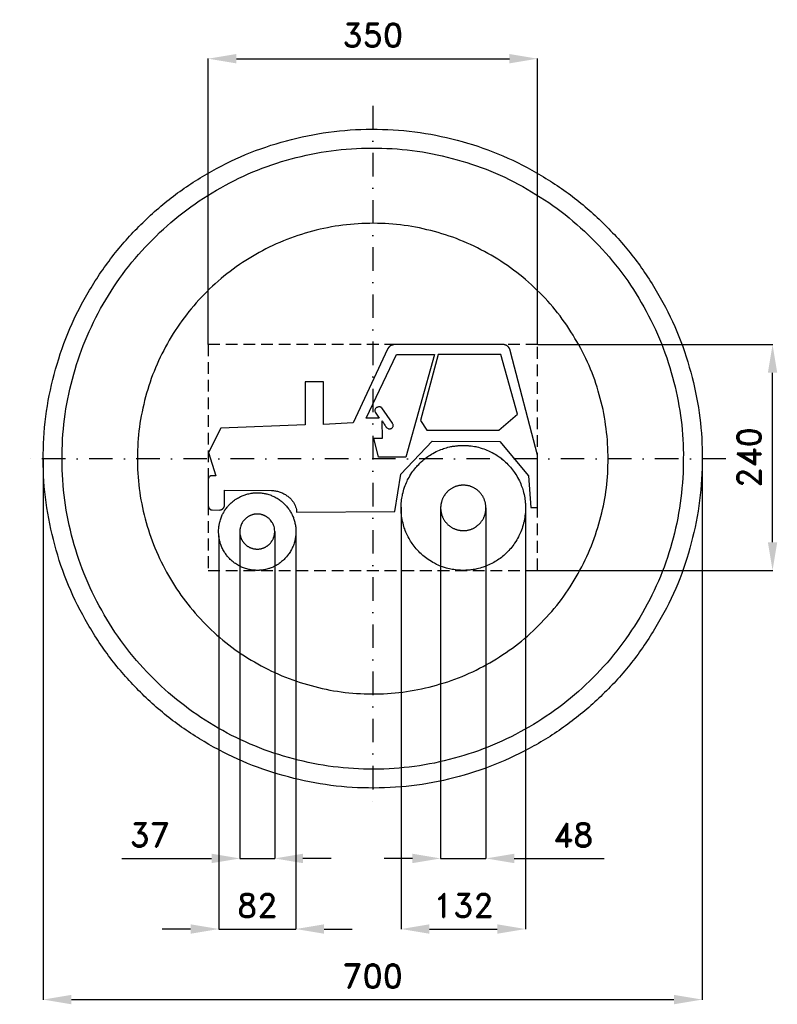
# Model space of a CAD drawing. Header units: millimetres. Extents: x -375 to 430, y -580 to 467.
import ezdxf

# ---------------------------------------------------------------- set-up
doc = ezdxf.new("R2010")
doc.units = ezdxf.units.MM
doc.header["$LTSCALE"] = 5
doc.linetypes.add('ČERCHOVANÁX2', pattern=[2, 1, -0.5, 0, -0.5])
doc.linetypes.add('ČÁRKOVANÁX2', pattern=[1.5, 1, -0.5])
doc.layers.add('Kóty', color=2, linetype='Continuous')
doc.layers.add('Značka', color=7, linetype='Continuous')
doc.styles.get("Standard").update_dxf_attribs({"font": 'romand.shx', "height": 25})
doc.dimstyles.get("Standard").update_dxf_attribs({"dimtxt": 25, "dimasz": 30, "dimexe": 0.18, "dimexo": 0.0625, "dimgap": 12.5, "dimtad": 1, "dimdec": 0, "dimzin": 0, "dimdsep": 46, "dimtxsty": 'Standard', "dimcen": 0.09, "dimadec": 0, "dimazin": 0, "dimtfac": 1, "dimtdec": 0, "dimtofl": 0, "dimtmove": 0, "dimatfit": 3, "dimfxl": 1, "dimtolj": 1, "dimtzin": 0, "dimarcsym": 0})

# ---------------------------------------------------------------- blocks, each defined once
blk = doc.blocks.new('*D2')
at = {"layer": 'Defpoints', "color": 0, "transparency": 16777216}
for p in [(175.2, 425.1), (-174.8, 121.3), (175.2, 121.3)]:
    blk.add_point(p, dxfattribs=at)
at = {"layer": 'Kóty', "color": 0, "lineweight": -2, "transparency": 16777216}
for p, q in [((-174.8, 121.4), (-174.8, 425.3)), ((-144.8, 425.1), (145.2, 425.1)), ((175.2, 121.4), (175.2, 425.3))]:
    blk.add_line(p, q, dxfattribs=at)
at = {"layer": 'Kóty', "color": 0, "transparency": 16777216}
for points in [[(-144.8, 430.1), (-144.8, 420.1), (-174.8, 425.1)], [(145.2, 430.1), (145.2, 420.1), (175.2, 425.1)]]:
    blk.add_solid(points, dxfattribs=at)
at = {"layer": 'Kóty', "color": 0, "transparency": 16777216, "insert": (0.2, 450.1), "char_height": 25, "attachment_point": 5}
blk.add_mtext('\\A1;350', dxfattribs=at)
blk = doc.blocks.new('*D3')
at = {"layer": 'Defpoints', "color": 0, "transparency": 16777216}
for p in [(175.2, 121.3), (424.8, 121.3), (175.2, -118.7)]:
    blk.add_point(p, dxfattribs=at)
at = {"layer": 'Kóty', "color": 0, "lineweight": -2, "transparency": 16777216}
for p, q in [((175.3, 121.3), (425, 121.3)), ((424.8, -88.7), (424.8, 91.3)), ((175.3, -118.7), (425, -118.7))]:
    blk.add_line(p, q, dxfattribs=at)
at = {"layer": 'Kóty', "color": 0, "transparency": 16777216}
for points in [[(419.8, 91.3), (429.8, 91.3), (424.8, 121.3)], [(419.8, -88.7), (429.8, -88.7), (424.8, -118.7)]]:
    blk.add_solid(points, dxfattribs=at)
at = {"layer": 'Kóty', "color": 0, "transparency": 16777216, "insert": (399.8, 1.3), "char_height": 25, "attachment_point": 5, "rotation": 90}
blk.add_mtext('\\A1;240', dxfattribs=at)
blk = doc.blocks.new('*D4')
at = {"layer": 'Defpoints', "color": 0, "transparency": 16777216}
for p in [(30.2, -51.4), (162.4, -51.1), (162.4, -499.8)]:
    blk.add_point(p, dxfattribs=at)
at = {"layer": 'Kóty', "color": 0, "lineweight": -2, "transparency": 16777216}
for p, q in [((30.2, -51.5), (30.2, -500)), ((162.4, -51.2), (162.4, -500)), ((60.2, -499.8), (132.4, -499.8))]:
    blk.add_line(p, q, dxfattribs=at)
at = {"layer": 'Kóty', "color": 0, "transparency": 16777216}
for points in [[(60.2, -494.8), (60.2, -504.8), (30.2, -499.8)], [(132.4, -494.8), (132.4, -504.8), (162.4, -499.8)]]:
    blk.add_solid(points, dxfattribs=at)
at = {"layer": 'Kóty', "color": 0, "transparency": 16777216, "insert": (96.3, -474.8), "char_height": 25, "attachment_point": 5}
blk.add_mtext('\\A1;132', dxfattribs=at)
blk = doc.blocks.new('*D5')
at = {"layer": 'Defpoints', "color": 0, "transparency": 16777216}
for p in [(-163.5, -81.9), (-81.7, -79.9), (-81.7, -499.8)]:
    blk.add_point(p, dxfattribs=at)
at = {"layer": 'Kóty', "color": 0, "lineweight": -2, "transparency": 16777216}
for p, q in [((-163.5, -81.9), (-163.5, -500)), ((-81.7, -80), (-81.7, -500)), ((-193.5, -499.8), (-223.5, -499.8)), ((-51.7, -499.8), (-21.7, -499.8))]:
    blk.add_line(p, q, dxfattribs=at)
at = {"layer": 'Kóty', "color": 0, "transparency": 16777216}
for points in [[(-193.5, -494.8), (-193.5, -504.8), (-163.5, -499.8)], [(-51.7, -494.8), (-51.7, -504.8), (-81.7, -499.8)]]:
    blk.add_solid(points, dxfattribs=at)
at = {"layer": 'Kóty', "color": 0, "transparency": 16777216, "insert": (-122.6, -474.8), "char_height": 25, "attachment_point": 5}
blk.add_mtext('\\A1;82', dxfattribs=at)
blk = doc.blocks.new('*D6')
at = {"layer": 'Defpoints', "color": 0, "transparency": 16777216}
for p in [(-350, 0), (350, 0.1), (350, -574.8)]:
    blk.add_point(p, dxfattribs=at)
at = {"layer": 'Kóty', "color": 0, "lineweight": -2, "transparency": 16777216}
for p, q in [((350, 0.1), (350, -575)), ((-350, -0.1), (-350, -575)), ((-320, -574.8), (320, -574.8))]:
    blk.add_line(p, q, dxfattribs=at)
at = {"layer": 'Kóty', "color": 0, "transparency": 16777216}
for points in [[(-320, -569.8), (-320, -579.8), (-350, -574.8)], [(320, -569.8), (320, -579.8), (350, -574.8)]]:
    blk.add_solid(points, dxfattribs=at)
at = {"layer": 'Kóty', "color": 0, "transparency": 16777216, "insert": (0, -549.8), "char_height": 25, "attachment_point": 5}
blk.add_mtext('\\A1;700', dxfattribs=at)

msp = doc.modelspace()

# ---------------------------------------------------------------- linework, layer by layer
at = {"layer": 'Kóty'}
for p, q in [((72.2, -51.4), (72.2, -425)), ((120.3, -52.3), (120.3, -425)), ((-141.1, -76), (-141.1, -425)), ((-104.1, -77.3), (-104.1, -425)), ((-266.6, -424.8), (-171.1, -424.8)), ((-44.1, -424.8), (-74.1, -424.8)), ((42.2, -424.8), (12.2, -424.8)), ((150.3, -424.8), (245.8, -424.8))]:
    msp.add_line(p, q, dxfattribs=at)
for points in [[(-141.1, -425), (-104.1, -425)], [(72.2, -424.8), (120.3, -424.8)], [(-163.5, -499.8), (-81.7, -499.8)]]:
    msp.add_lwpolyline(points, dxfattribs=at)
for points in [[(-171.1, -419.8), (-171.1, -429.8), (-141.1, -424.8)], [(-74.1, -419.8), (-74.1, -429.8), (-104.1, -424.8)], [(42.2, -419.8), (42.2, -429.8), (72.2, -424.8)], [(150.3, -419.8), (150.3, -429.8), (120.3, -424.8)]]:
    msp.add_solid(points, dxfattribs=at)
at = {"layer": 'Značka', "color": 6, "linetype": 'ČERCHOVANÁX2', "lineweight": 25, "ltscale": 5}
for p, q in [((0, 375), (0, -375)), ((375, 0), (-375, 0))]:
    msp.add_line(p, q, dxfattribs=at)
at = {"layer": 'Značka', "color": 5}
for points in [[(350, 0.1), (350, -2.2), (350, -4.5, -0.032168), (346.5, -50.1, -0.035723), (336.9, -94.9, -0.036667), (321.9, -138.1, -0.034754), (300.8, -178.8, -0.034039), (275, -216.7, -0.034453), (244.3, -250.6, -0.03456), (209.6, -280.4, -0.034426), (171.1, -305.3, -0.034389), (129.8, -325.1, -0.034418), (86.2, -339.1, -0.034424), (41.2, -347.6, -0.034417), (-4.5, -349.9, -0.034416), (-50.2, -346.4, -0.034417), (-95, -336.7, -0.034417), (-138.2, -321.6, -0.034417), (-178.9, -300.7, -0.034417), (-216.7, -274.9, -0.034417), (-250.7, -244.1, -0.034417), (-280.5, -209.4, -0.034417), (-305.3, -170.9, -0.034417), (-325.2, -129.6, -0.034417), (-339.2, -86, -0.034417), (-347.7, -41, -0.034417), (-349.9, 4.7, -0.034417), (-346.5, 50.4, -0.034417), (-336.8, 95.1, -0.034417), (-321.7, 138.3, -0.034417), (-300.7, 179.1, -0.034417), (-274.9, 216.9, -0.034416), (-244.2, 250.8, -0.034418), (-209.5, 280.7, -0.034417), (-171, 305.5, -0.034415), (-129.7, 325.3, -0.034415), (-86.1, 339.3, -0.034415), (-41.1, 347.8, -0.034416), (4.6, 350.1, -0.034417), (50.3, 346.6, -0.034417), (95.1, 337, -0.034417), (138.3, 321.8, -0.034417), (179, 300.9, -0.034417), (216.8, 275.1, -0.034407), (250.8, 244.3, -0.034414), (280.6, 209.6, -0.034488), (305.4, 171.1, -0.034419), (325.3, 129.9, -0.034077), (339.3, 86.3, -0.03279), (347.6, 43.5, -0.034265), (350, 0.1)], [(-52.3, 36.4), (-52.4, 81.6), (-71.8, 81.6), (-71.9, 35.9), (-161.3, 32.5), (-174.3, 6.7), (-166.5, -18.1), (-171.2, -18.1), (-171.3, -18.1), (-171.3, -18.1, 0.05129), (-171.9, -18.2, 0.048111), (-172.4, -18.4, 0.047162), (-172.9, -18.7), (-173.4, -19.1), (-173.8, -19.5), (-174.1, -20), (-174.4, -20.5), (-174.6, -21), (-174.7, -21.5), (-174.8, -22), (-174.8, -22.1), (-174.8, -22.2), (-174.8, -49), (-174.8, -49), (-174.8, -49), (-174.8, -49.2), (-174.8, -49.4), (-174.8, -49.6), (-174.8, -49.7), (-174.8, -49.9), (-174.7, -50.1), (-174.7, -50.2), (-174.7, -50.3), (-174.7, -50.5), (-174.7, -50.6), (-174.7, -50.6), (-174.7, -50.6), (-174.6, -50.7), (-174.6, -50.7), (-174.6, -50.7), (-174.6, -50.8), (-174.6, -50.9), (-174.6, -51), (-174.5, -51.1), (-174.5, -51.2), (-174.4, -51.3), (-174.4, -51.5), (-174.3, -51.6), (-174.3, -51.7), (-174.2, -51.8), (-174.2, -51.9), (-174.1, -52), (-174, -52.2), (-173.9, -52.3), (-173.8, -52.4), (-173.8, -52.6), (-173.7, -52.7), (-173.6, -52.8), (-173.5, -52.9), (-173.4, -53), (-173.4, -53.1), (-173.3, -53.2), (-173.2, -53.3), (-173.1, -53.4), (-173, -53.4), (-172.9, -53.5), (-172.8, -53.6), (-172.7, -53.7), (-172.7, -53.7), (-172.6, -53.8), (-172.5, -53.9), (-172.4, -53.9), (-172.2, -54), (-172.1, -54.1), (-172, -54.2), (-171.9, -54.2), (-171.8, -54.3), (-171.7, -54.3), (-171.6, -54.3), (-171.5, -54.4), (-171.4, -54.4), (-171.3, -54.4), (-171.2, -54.4), (-171.1, -54.5), (-171.1, -54.5), (-171, -54.5), (-170.9, -54.5), (-170.8, -54.5), (-170.8, -54.5), (-170.7, -54.5), (-170.6, -54.5), (-170.6, -54.5), (-170.6, -54.5), (-162.5, -54.6), (-162.4, -54.6), (-162.4, -54.6), (-162.3, -54.5), (-162.3, -54.5), (-162.2, -54.5), (-162.1, -54.5), (-162, -54.5), (-161.9, -54.5), (-161.8, -54.5), (-161.8, -54.5), (-161.7, -54.5), (-161.6, -54.5), (-161.5, -54.4), (-161.3, -54.4), (-161.2, -54.3), (-161.1, -54.3), (-161, -54.3), (-160.9, -54.2), (-160.8, -54.2), (-160.7, -54.1), (-160.6, -54.1), (-160.5, -54), (-160.3, -53.9), (-160.2, -53.9), (-160.1, -53.8), (-160, -53.7), (-159.8, -53.6), (-159.7, -53.5), (-159.6, -53.5), (-159.5, -53.4), (-159.4, -53.3), (-159.3, -53.2), (-159.2, -53.1), (-159.1, -53), (-159, -52.9), (-158.9, -52.8), (-158.8, -52.6), (-158.7, -52.5), (-158.6, -52.5), (-158.5, -52.4), (-158.4, -52.3), (-158.4, -52.1), (-158.3, -52), (-158.2, -51.9), (-158.2, -51.9), (-158.1, -51.8), (-158, -51.7), (-158, -51.6), (-157.9, -51.5), (-157.9, -51.4), (-157.9, -51.4), (-157.8, -51.3), (-157.8, -51.2), (-157.7, -51), (-157.7, -50.9), (-157.6, -50.8), (-157.6, -50.8), (-157.6, -50.7), (-157.5, -50.6), (-157.5, -50.5), (-157.5, -50.4), (-157.5, -50.3), (-157.5, -50.2), (-157.4, -50.1), (-157.4, -50.1), (-157.4, -50), (-157.4, -49.9), (-157.4, -49.9), (-157.4, -49.8), (-157.4, -49.8), (-157.4, -49.7), (-157.4, -49.6), (-157.4, -49.6), (-157.4, -49.6), (-157.4, -33.6), (-107.6, -33.7), (-107, -33.7), (-106.4, -33.8, -0.0376), (-102.2, -34.4, -0.036825), (-98.2, -35.6, -0.034612), (-94.5, -37.2, -0.034166), (-91.1, -39.3, -0.035026), (-88.1, -41.7, -0.040203), (-85.5, -44.5, -0.03424), (-83.8, -47, -0.036797), (-82.4, -49.6, -0.04323), (-81.4, -52.5, -0.052581), (-81, -55.6), (-81, -56.2), (-81, -56.7), (23.5, -56.1), (30, -16.5), (63.1, 18.8), (135.2, 18.2), (165.6, -18.2), (168.1, -52), (175.2, -52), (175.2, 3.9), (146.5, 113.5), (146.5, 113.6), (146.5, 113.6), (146.4, 113.9), (146.3, 114.2), (146.2, 114.5), (146.2, 114.8), (146.1, 115.1), (146, 115.4), (145.9, 115.6), (145.8, 115.9), (145.7, 116.2), (145.6, 116.4), (145.5, 116.7), (145.4, 116.9), (145.3, 117.1), (145.2, 117.3), (145, 117.5), (144.9, 117.7), (144.8, 117.9), (144.7, 118), (144.6, 118.2), (144.4, 118.4), (144.3, 118.6), (144.1, 118.8), (144, 119), (143.8, 119.1), (143.6, 119.3), (143.5, 119.4), (143.3, 119.6), (143.2, 119.7), (143, 119.8), (142.8, 119.9), (142.7, 120), (142.5, 120.2), (142.3, 120.3), (142.1, 120.3), (142, 120.4), (141.8, 120.5), (141.7, 120.6), (141.5, 120.6), (141.4, 120.7), (141.2, 120.8), (140.9, 120.9), (140.7, 120.9), (140.5, 121), (140.3, 121.1), (140, 121.1), (139.8, 121.1), (139.6, 121.2), (139.5, 121.2), (139.3, 121.2), (139.1, 121.3), (139.1, 121.3), (139, 121.3), (139, 121.3), (139, 121.3), (139, 121.3), (139, 121.3), (139, 121.3), (138.9, 121.3), (138.9, 121.3), (138.8, 121.3), (138.8, 121.3), (138.8, 121.3), (138.7, 121.3), (138.7, 121.3), (138.6, 121.3), (138.6, 121.3), (138.6, 121.3), (138.6, 121.3), (24.7, 121.3), (24.7, 121.3), (24.7, 121.3), (24.6, 121.3), (24.6, 121.3), (24.5, 121.3), (24.4, 121.3), (24.4, 121.3), (24.3, 121.3), (24.3, 121.3), (24.2, 121.3), (24.1, 121.3), (24.1, 121.3), (24.1, 121.3), (24.1, 121.3), (24, 121.3), (24, 121.3), (23.9, 121.3), (23.8, 121.3), (23.5, 121.3), (23.3, 121.3), (22.9, 121.2), (22.6, 121.2), (22.2, 121.1), (21.9, 121.1), (21.6, 121), (21.4, 120.9), (21, 120.8), (20.7, 120.7), (20.5, 120.7), (20.2, 120.6), (20, 120.5), (19.8, 120.4), (19.6, 120.3), (19.4, 120.2), (19.3, 120.1), (19.1, 120), (18.9, 119.9), (18.7, 119.8), (18.6, 119.7), (18.4, 119.6), (18.2, 119.5), (18.1, 119.4), (18, 119.3), (17.8, 119.2), (17.7, 119.1), (17.6, 119), (17.5, 118.8), (17.4, 118.7), (17.3, 118.6), (17.2, 118.5), (17.1, 118.4), (17, 118.3), (16.9, 118.2), (16.8, 118.1), (16.7, 118), (16.7, 117.9), (16.6, 117.8), (16.5, 117.6), (16.5, 117.5), (16.4, 117.4), (16.4, 117.4), (16.3, 117.3), (16.3, 117.2), (16.2, 117.1), (16.2, 117), (16.1, 117), (16.1, 116.9), (16, 116.8), (16, 116.8), (16, 116.7), (16, 116.7), (15.9, 116.6), (15.9, 116.6), (15.9, 116.6), (15.9, 116.5), (15.9, 116.5), (15.9, 116.5), (15.8, 116.4), (15.8, 116.4), (15.8, 116.4), (-20.7, 38.2), (-52.3, 36.4)], [(25.2, 110.7), (65.6, 110.7), (35.2, 1.7), (6.2, 1.8), (1.2, 21.9), (10.5, 21.9), (10.1, 40.4), (10.1, 40.4), (10.1, 40.4), (10.5, 39.8), (10.8, 39.3), (11.3, 38.5), (11.7, 37.6), (12.3, 36.7), (12.8, 35.8), (13.2, 35.2), (13.5, 34.6), (13.8, 34.2), (14.1, 33.7, 0.074209), (15.1, 32.7, 0.076845), (16.3, 32, 0.046403), (17.1, 31.8, 0.04922), (17.9, 31.7, 0.046442), (18.6, 31.8, 0.047203), (19.3, 32, 0.046224), (19.9, 32.2), (20.5, 32.6), (21, 33.1), (21.3, 33.7), (21.6, 34.3), (21.7, 35), (21.7, 35.6), (21.6, 36.2), (21.4, 36.8), (21.1, 37.3), (21, 37.5), (20.9, 37.7), (9.6, 53.9), (9.5, 54.1), (9.4, 54.2), (8.9, 54.6, 0.059485), (8.3, 54.9, 0.058891), (7.5, 55.1, 0.044786), (6.7, 55.1, 0.050729), (5.6, 54.9, 0.048425), (4.6, 54.5, 0.045841), (3.8, 54, 0.054698), (3.1, 53.4), (2.7, 52.7), (2.4, 52), (2.3, 51.5), (2.3, 50.9), (2.4, 50.4), (2.6, 49.9), (2.7, 49.7), (2.8, 49.5), (6.9, 43.2), (-6.8, 43.2), (25.2, 110.7)], [(162.4, -52.3), (162.4, -52.3), (162.4, -52.3), (162.4, -52.4), (162.4, -52.5), (162.4, -52.6), (162.4, -52.7), (162.4, -52.8), (162.4, -52.8), (162.4, -52.9), (162.4, -53), (162.4, -53.1), (162.4, -53.1), (162.4, -53.1), (162.4, -53.2), (162.4, -53.4), (162.3, -53.7), (162.3, -54.2), (162.3, -54.7), (162.3, -56), (162.2, -57.3), (162, -59.1), (161.8, -60.8), (161.6, -62.5), (161.3, -64.2), (161, -65.6), (160.8, -66.9), (160.3, -68.6), (159.9, -70.3), (159.3, -72.3), (158.7, -74.3), (158.1, -75.9), (157.4, -77.6), (156.8, -79.2), (156, -80.7), (155.4, -82), (154.8, -83.2), (153.9, -84.7), (153.1, -86.2), (152, -88), (150.8, -89.8), (149.9, -91.2), (148.8, -92.6), (147.8, -94), (146.7, -95.3), (145.7, -96.3), (144.8, -97.4), (143.6, -98.6), (142.4, -99.8), (140.9, -101.3), (139.3, -102.7), (138, -103.8), (136.7, -104.9), (135.3, -105.9), (133.9, -106.9), (132.7, -107.7), (131.5, -108.5), (130.1, -109.4), (128.6, -110.2), (126.7, -111.2), (124.9, -112.2), (123.3, -112.9), (121.7, -113.6), (120.1, -114.2), (118.5, -114.8), (117.2, -115.3), (115.9, -115.7), (114.2, -116.2), (112.5, -116.6), (110.5, -117.1), (108.5, -117.6), (106.8, -117.9), (105.1, -118.1, -0.006996), (103.3, -118.3, -0.007157), (101.6, -118.5, -0.005937), (100.2, -118.6, -0.006292), (98.9, -118.6, -0.007141), (97.1, -118.7, -0.005182), (95.4, -118.7, -0.00631), (93.3, -118.6, -0.008818), (91.2, -118.5, -0.008024), (89.5, -118.4), (87.8, -118.2), (86.1, -117.9), (84.4, -117.6), (83, -117.4), (81.7, -117.1), (80, -116.6), (78.3, -116.2), (76.3, -115.6), (74.3, -115), (72.7, -114.4), (71.1, -113.7), (69.5, -113), (67.9, -112.3), (66.7, -111.7), (65.5, -111.1), (63.9, -110.2), (62.5, -109.3), (60.7, -108.3), (58.9, -107.1), (57.5, -106.1), (56.1, -105.1), (54.8, -104), (53.4, -102.9), (52.4, -102), (51.4, -101.1), (50.1, -99.9), (48.9, -98.6), (47.5, -97.1), (46.1, -95.6), (45, -94.2), (43.9, -92.9), (42.9, -91.5), (41.9, -90.1), (41.1, -88.9), (40.3, -87.7), (39.4, -86.2), (38.6, -84.7), (37.6, -82.9), (36.6, -81), (35.9, -79.5), (35.2, -77.9), (34.6, -76.3), (34, -74.6), (33.5, -73.3), (33.1, -72), (32.6, -70.3), (32.2, -68.6), (31.7, -66.6), (31.3, -64.6), (31, -62.8), (30.7, -61.1), (30.5, -59.4), (30.3, -57.7), (30.2, -56.3), (30.2, -54.9), (30.1, -53.2), (30.2, -51.4), (30.2, -49.3), (30.3, -47.3), (30.5, -45.5), (30.7, -43.8), (30.9, -42.1), (31.2, -40.4), (31.5, -39), (31.8, -37.6), (32.2, -35.9), (32.6, -34.3), (33.2, -32.3), (33.9, -30.3), (34.5, -28.6), (35.1, -27), (35.8, -25.4), (36.5, -23.9), (37.1, -22.6), (37.7, -21.4), (38.6, -19.8), (39.4, -18.3), (40.5, -16.6), (41.7, -14.8), (42.6, -13.4), (43.7, -12), (44.7, -10.6), (45.9, -9.3), (46.8, -8.2), (47.7, -7.2), (48.9, -6), (50.1, -4.7), (51.6, -3.3), (53.2, -1.9), (54.5, -0.8), (55.9, 0.3), (57.2, 1.3), (58.7, 2.4), (59.8, 3.1), (61, 3.9), (62.4, 4.8), (64, 5.6), (65.8, 6.6), (67.6, 7.6), (69.2, 8.3), (70.8, 9), (72.4, 9.7), (74, 10.3), (75.3, 10.7), (76.6, 11.1), (78.3, 11.6), (80, 12.1), (82, 12.6, -0.008774), (84, 13, -0.008036), (85.7, 13.3, -0.007288), (87.4, 13.5, -0.006997), (89.2, 13.8, -0.007158), (90.9, 13.9, -0.005943), (92.3, 14, -0.006329), (93.7, 14.1, -0.007158), (95.4, 14.1, -0.00518), (97.1, 14.1, -0.006303), (99.2, 14, -0.008826), (101.3, 13.9, -0.008048), (103, 13.8, -0.007312), (104.7, 13.6), (106.4, 13.3), (108.1, 13.1), (109.5, 12.8), (110.8, 12.5), (112.5, 12.1), (114.2, 11.6), (116.2, 11), (118.2, 10.4), (119.8, 9.8), (121.4, 9.1), (123, 8.5), (124.6, 7.7), (125.8, 7.1), (127, 6.5), (128.6, 5.6), (130.1, 4.8), (131.8, 3.7), (133.6, 2.5), (135, 1.6), (136.4, 0.5), (137.7, -0.6), (139.1, -1.7), (140.1, -2.6), (141.1, -3.5), (142.4, -4.7), (143.6, -6), (145, -7.5), (146.4, -9), (147.5, -10.4), (148.6, -11.7), (149.7, -13.1), (150.7, -14.5), (151.4, -15.7), (152.2, -16.8), (153.1, -18.3), (153.9, -19.8), (154.9, -21.7), (155.9, -23.5), (156.6, -25.1), (157.3, -26.7), (157.9, -28.3), (158.5, -30), (159, -31.3), (159.4, -32.6), (159.9, -34.3), (160.3, -35.9), (160.8, -37.9), (161.2, -39.8), (161.5, -41.4), (161.8, -43.1), (162, -44.7), (162.1, -46.4), (162.2, -47.7), (162.3, -49), (162.4, -50.4), (162.4, -51.8), (162.4, -52), (162.4, -52.3)], [(120.3, -52.3), (120.3, -52.3), (120.3, -52.2), (120.3, -52.2), (120.3, -52.1), (120.3, -52.1), (120.3, -52.1), (120.3, -52.1), (120.3, -52), (120.3, -52), (120.3, -52), (120.3, -51.2), (120.2, -50.5), (120.2, -49.8), (120.1, -49.2), (120, -48.6), (119.9, -48), (119.8, -47.5), (119.7, -47), (119.6, -46.3), (119.4, -45.7), (119.2, -45), (118.9, -44.3), (118.7, -43.7), (118.5, -43.1), (118.3, -42.5), (118, -41.9), (117.8, -41.5), (117.5, -41), (117.2, -40.5), (116.9, -39.9), (116.5, -39.3), (116.1, -38.7), (115.7, -38.1), (115.4, -37.6), (115, -37.1), (114.6, -36.7), (114.2, -36.3), (113.9, -35.9), (113.5, -35.4), (113, -35), (112.5, -34.5), (111.9, -34), (111.4, -33.6), (110.9, -33.2), (110.4, -32.8), (109.9, -32.4), (109.5, -32.1), (109.1, -31.9), (108.5, -31.5), (108, -31.2), (107.3, -30.9), (106.7, -30.5), (106.1, -30.2), (105.5, -30), (104.9, -29.8), (104.3, -29.5), (103.9, -29.4), (103.4, -29.2), (102.8, -29), (102.2, -28.9), (101.4, -28.7), (100.7, -28.6), (100.1, -28.4), (99.5, -28.3), (98.8, -28.3), (98.2, -28.2), (97.7, -28.2), (97.2, -28.2), (96.6, -28.1, 0.005378), (95.9, -28.1, 0.006546), (95.2, -28.2, 0.00875), (94.4, -28.2, 0.00794), (93.8, -28.3), (93.2, -28.3), (92.6, -28.4), (91.9, -28.5), (91.4, -28.6), (90.9, -28.7), (90.3, -28.9), (89.7, -29.1), (89, -29.3), (88.3, -29.5), (87.7, -29.7), (87.1, -30), (86.5, -30.2), (86, -30.5), (85.5, -30.7), (85.1, -30.9), (84.5, -31.2), (84, -31.5), (83.3, -31.9), (82.7, -32.3), (82.2, -32.7), (81.7, -33.1), (81.2, -33.5), (80.7, -33.9), (80.3, -34.2), (79.9, -34.6), (79.5, -35), (79, -35.4), (78.5, -36), (78, -36.6), (77.6, -37), (77.2, -37.5), (76.8, -38), (76.5, -38.6), (76.2, -39), (75.9, -39.4), (75.6, -39.9), (75.3, -40.5), (74.9, -41.2), (74.6, -41.8), (74.3, -42.4), (74.1, -43), (73.8, -43.6), (73.6, -44.2), (73.4, -44.6), (73.3, -45.1), (73.1, -45.7), (73, -46.3), (72.8, -47.1), (72.6, -47.8), (72.5, -48.4), (72.4, -49.1), (72.3, -49.7), (72.3, -50.3), (72.3, -50.8), (72.2, -51.3), (72.2, -52), (72.2, -52.6), (72.2, -53.4), (72.3, -54.1), (72.3, -54.8), (72.4, -55.4), (72.5, -56), (72.6, -56.6), (72.7, -57.1), (72.8, -57.6), (73, -58.2), (73.1, -58.8), (73.3, -59.6), (73.6, -60.3), (73.8, -60.9), (74, -61.5), (74.3, -62.1), (74.5, -62.6), (74.7, -63.1), (75, -63.5), (75.3, -64.1), (75.6, -64.6), (76, -65.3), (76.4, -65.9), (76.8, -66.4), (77.1, -66.9), (77.5, -67.4), (77.9, -67.9), (78.3, -68.3), (78.6, -68.7), (79, -69.1), (79.5, -69.6), (80, -70.1), (80.6, -70.6), (81.1, -71), (81.6, -71.4), (82.1, -71.8), (82.6, -72.2), (83, -72.4), (83.4, -72.7), (84, -73), (84.5, -73.4), (85.2, -73.7), (85.8, -74.1), (86.4, -74.3), (87, -74.6), (87.6, -74.8), (88.2, -75), (88.6, -75.2), (89.1, -75.4), (89.7, -75.5), (90.3, -75.7), (91.1, -75.9), (91.8, -76), (92.4, -76.1), (93.1, -76.2), (93.7, -76.3), (94.3, -76.4), (94.8, -76.4), (95.3, -76.4), (95.9, -76.4, 0.005281), (96.6, -76.4, 0.006384), (97.3, -76.4, 0.00879), (98.1, -76.4), (98.7, -76.3), (99.3, -76.2), (100, -76.2), (100.6, -76), (101.1, -76), (101.6, -75.8), (102.2, -75.7), (102.8, -75.5), (103.5, -75.3), (104.2, -75.1), (104.8, -74.9), (105.4, -74.6), (106, -74.4), (106.6, -74.1), (107, -73.9), (107.4, -73.7), (108, -73.4), (108.5, -73), (109.2, -72.6), (109.8, -72.2), (110.3, -71.9), (110.8, -71.5), (111.3, -71.1), (111.8, -70.7), (112.2, -70.4), (112.6, -70), (113, -69.6), (113.5, -69.1), (114, -68.6), (114.5, -68), (114.9, -67.5), (115.3, -67), (115.7, -66.5), (116, -66), (116.3, -65.6), (116.6, -65.2), (116.9, -64.6), (117.2, -64.1), (117.6, -63.4), (117.9, -62.7), (118.2, -62.2), (118.4, -61.6), (118.7, -61), (118.9, -60.4), (119.1, -59.9), (119.2, -59.5), (119.4, -58.8), (119.6, -58.2), (119.7, -57.5), (119.9, -56.8), (120, -56.2), (120.1, -55.6), (120.2, -55), (120.2, -54.4), (120.2, -54), (120.3, -53.5), (120.3, -53), (120.3, -52.5), (120.3, -52.4), (120.3, -52.3)], [(-81.6, -77.4), (-81.6, -77.4), (-81.6, -77.5), (-81.6, -77.5), (-81.6, -77.6), (-81.6, -77.6), (-81.6, -77.7), (-81.6, -77.7), (-81.6, -77.8), (-81.6, -77.8), (-81.6, -77.9), (-81.6, -77.9), (-81.6, -78), (-81.6, -79.3), (-81.7, -80.6), (-81.8, -81.6), (-81.9, -82.7), (-82.1, -83.8), (-82.2, -84.8), (-82.4, -85.7), (-82.6, -86.5), (-82.8, -87.6), (-83.1, -88.6), (-83.5, -89.9), (-83.9, -91.1), (-84.2, -92.1), (-84.6, -93.1), (-85.1, -94.1), (-85.5, -95.1), (-85.9, -95.9), (-86.3, -96.6), (-86.8, -97.6), (-87.4, -98.5), (-88, -99.6), (-88.7, -100.7), (-89.3, -101.6), (-90, -102.5), (-90.7, -103.3), (-91.3, -104.2), (-91.9, -104.8), (-92.5, -105.4), (-93.2, -106.2), (-94, -107), (-94.9, -107.9), (-95.9, -108.7), (-96.7, -109.4), (-97.5, -110.1), (-98.4, -110.8), (-99.3, -111.4), (-100, -111.9), (-100.7, -112.3), (-101.6, -112.9), (-102.6, -113.4), (-103.7, -114), (-104.9, -114.6), (-105.8, -115.1), (-106.8, -115.5), (-107.8, -115.9), (-108.8, -116.3), (-109.6, -116.6), (-110.5, -116.8), (-111.5, -117.1), (-112.5, -117.4), (-113.8, -117.7), (-115, -118), (-116.1, -118.2), (-117.2, -118.3), (-118.2, -118.5, -0.007136), (-119.3, -118.6, -0.00594), (-120.2, -118.6, -0.006247), (-121, -118.7, -0.007127), (-122.1, -118.7, -0.005364), (-123.2, -118.7, -0.006493), (-124.5, -118.6, -0.008764), (-125.8, -118.6, -0.007918), (-126.8, -118.5), (-127.9, -118.4), (-129, -118.2), (-130, -118), (-130.9, -117.9), (-131.7, -117.7), (-132.7, -117.4), (-133.8, -117.1), (-135, -116.8), (-136.3, -116.4), (-137.3, -116), (-138.3, -115.6), (-139.3, -115.2), (-140.2, -114.7), (-141, -114.3), (-141.8, -113.9), (-142.7, -113.4), (-143.6, -112.9), (-144.7, -112.2), (-145.8, -111.5), (-146.7, -110.9), (-147.6, -110.2), (-148.4, -109.6), (-149.2, -108.9), (-149.9, -108.3), (-150.5, -107.7), (-151.3, -107), (-152.1, -106.2), (-152.9, -105.3), (-153.8, -104.3), (-154.5, -103.5), (-155.2, -102.6), (-155.8, -101.8), (-156.4, -100.9), (-156.9, -100.2), (-157.4, -99.5), (-157.9, -98.5), (-158.5, -97.6), (-159.1, -96.5), (-159.7, -95.3), (-160.1, -94.3), (-160.6, -93.3), (-161, -92.3), (-161.3, -91.3), (-161.6, -90.5), (-161.9, -89.7), (-162.2, -88.6), (-162.4, -87.6), (-162.7, -86.3), (-163, -85.1), (-163.2, -84), (-163.4, -82.9), (-163.5, -81.9), (-163.6, -80.8), (-163.6, -79.9), (-163.7, -79.1), (-163.7, -78), (-163.7, -76.9), (-163.7, -75.6), (-163.6, -74.3), (-163.5, -73.2), (-163.4, -72.2), (-163.2, -71.1), (-163.1, -70), (-162.9, -69.2), (-162.7, -68.3), (-162.4, -67.3), (-162.2, -66.2), (-161.8, -65), (-161.4, -63.8), (-161, -62.8), (-160.6, -61.7), (-160.2, -60.8), (-159.8, -59.8), (-159.4, -59), (-159, -58.2), (-158.5, -57.3), (-157.9, -56.3), (-157.3, -55.2), (-156.6, -54.2), (-155.9, -53.3), (-155.3, -52.4), (-154.6, -51.6), (-153.9, -50.7), (-153.4, -50.1), (-152.8, -49.4), (-152.1, -48.7), (-151.3, -47.9), (-150.4, -47), (-149.4, -46.1), (-148.6, -45.4), (-147.7, -44.8), (-146.9, -44.1), (-146, -43.5), (-145.3, -43), (-144.6, -42.5), (-143.6, -42), (-142.7, -41.5), (-141.6, -40.8), (-140.4, -40.2), (-139.4, -39.8), (-138.5, -39.4), (-137.5, -39), (-136.5, -38.6), (-135.6, -38.3), (-134.8, -38), (-133.8, -37.7), (-132.7, -37.5), (-131.5, -37.2), (-130.2, -36.9), (-129.2, -36.7), (-128.1, -36.5, -0.007027), (-127, -36.4, -0.007185), (-126, -36.3, -0.005944), (-125.1, -36.3, -0.00625), (-124.3, -36.2, -0.007152), (-123.2, -36.2, -0.00539), (-122.1, -36.2, -0.006481), (-120.8, -36.2, -0.008764), (-119.5, -36.3, -0.00788), (-118.5, -36.4), (-117.4, -36.5), (-116.3, -36.7), (-115.3, -36.8), (-114.4, -37), (-113.6, -37.2), (-112.5, -37.5), (-111.5, -37.7), (-110.3, -38.1), (-109, -38.5), (-108, -38.9), (-107, -39.3), (-106, -39.7), (-105.1, -40.1), (-104.3, -40.5), (-103.5, -40.9), (-102.6, -41.4), (-101.6, -42), (-100.5, -42.7), (-99.5, -43.4), (-98.6, -44), (-97.7, -44.6), (-96.9, -45.3), (-96, -46), (-95.4, -46.6), (-94.8, -47.1), (-94, -47.9), (-93.2, -48.7), (-92.3, -49.6), (-91.5, -50.6), (-90.8, -51.4), (-90.1, -52.2), (-89.5, -53.1), (-88.8, -54), (-88.4, -54.7), (-87.9, -55.4), (-87.3, -56.3), (-86.8, -57.3), (-86.2, -58.4), (-85.6, -59.6), (-85.2, -60.6), (-84.7, -61.5), (-84.3, -62.5), (-84, -63.6), (-83.7, -64.4), (-83.4, -65.2), (-83.1, -66.2), (-82.8, -67.3), (-82.6, -68.5), (-82.3, -69.7), (-82.1, -70.7), (-82, -71.7), (-81.8, -72.7), (-81.7, -73.8), (-81.7, -74.6), (-81.6, -75.4), (-81.6, -76.3), (-81.6, -77.1), (-81.6, -77.3), (-81.6, -77.4)], [(-104.1, -77.4), (-104.1, -77.4), (-104.1, -77.4), (-104.1, -77.4), (-104.1, -77.3), (-104.1, -77.3), (-104.1, -77.3), (-104.1, -77.3), (-104.1, -77.2), (-104.1, -77.2), (-104.1, -77.2), (-104.2, -75.4), (-104.4, -73.6), (-104.8, -72.2), (-105.2, -70.8), (-105.7, -69.5), (-106.4, -68.3), (-107, -67.3), (-107.7, -66.4), (-108.6, -65.2), (-109.7, -64.1), (-110.1, -63.7), (-110.6, -63.3), (-110.9, -63), (-111.3, -62.7), (-111.7, -62.4), (-112.1, -62.1), (-112.4, -61.9), (-112.8, -61.7), (-113.2, -61.4), (-113.6, -61.2), (-114.1, -60.9), (-114.6, -60.7), (-115.1, -60.4), (-115.5, -60.3), (-116, -60.1), (-116.4, -59.9), (-116.8, -59.8), (-117.1, -59.7), (-117.6, -59.5), (-118.1, -59.4), (-118.6, -59.3), (-119.2, -59.1), (-119.7, -59.1), (-120.2, -59), (-120.7, -58.9), (-121.1, -58.9), (-121.5, -58.9), (-121.9, -58.8), (-122.4, -58.8, 0.005216), (-122.9, -58.8, 0.006395), (-123.5, -58.8, 0.008715), (-124, -58.9, 0.00795), (-124.5, -58.9), (-125, -59), (-125.5, -59), (-126, -59.1), (-126.4, -59.2), (-126.7, -59.3), (-127.2, -59.4), (-127.7, -59.5), (-128.2, -59.7), (-128.8, -59.9), (-129.2, -60), (-129.7, -60.2), (-130.1, -60.4), (-130.6, -60.6), (-130.9, -60.8), (-131.3, -61), (-131.7, -61.2), (-132.1, -61.4, 0.025796), (-133.5, -62.4, 0.026269), (-134.8, -63.5), (-135.9, -64.5), (-136.8, -65.7), (-137.8, -66.9), (-138.6, -68.2), (-139.2, -69.2), (-139.7, -70.3), (-140.2, -71.5), (-140.6, -72.9), (-140.7, -73.4), (-140.9, -74), (-140.9, -74.5), (-141, -75), (-141.1, -75.4), (-141.1, -75.9), (-141.1, -76.3), (-141.2, -76.7), (-141.2, -77.2), (-141.2, -77.7), (-141.2, -78.3), (-141.1, -78.8), (-141.1, -79.3), (-141, -79.8), (-141, -80.3), (-140.9, -80.8), (-140.8, -81.2), (-140.7, -81.5), (-140.6, -82), (-140.5, -82.5), (-140.3, -83), (-140.1, -83.6), (-140, -84.1), (-139.8, -84.5), (-139.6, -85), (-139.4, -85.4), (-139.2, -85.8), (-139, -86.1), (-138.8, -86.5), (-138.6, -87), (-138.3, -87.5), (-137.9, -87.9), (-137.7, -88.3), (-137.4, -88.7), (-137.1, -89.1), (-136.8, -89.5), (-136.5, -89.8), (-136.3, -90.1), (-135.9, -90.4), (-135.6, -90.8), (-135.1, -91.2), (-134.7, -91.6), (-134.3, -91.9), (-134, -92.2), (-133.6, -92.5), (-133.2, -92.8), (-132.9, -93), (-132.5, -93.2), (-132.1, -93.4), (-131.7, -93.7), (-131.2, -94), (-130.7, -94.2), (-130.2, -94.4), (-129.8, -94.6), (-129.3, -94.8), (-128.9, -95), (-128.5, -95.1), (-128.1, -95.2), (-127.7, -95.4), (-127.2, -95.5), (-126.6, -95.6), (-126.1, -95.7), (-125.6, -95.8), (-125.1, -95.9), (-124.6, -95.9), (-124.1, -96), (-123.8, -96), (-123.4, -96), (-122.9, -96, 0.005279), (-122.4, -96, 0.006403), (-121.8, -96, 0.008771), (-121.2, -96, 0.007952), (-120.8, -96), (-120.3, -95.9), (-119.8, -95.8), (-119.3, -95.8), (-118.9, -95.7), (-118.5, -95.6), (-118.1, -95.5), (-117.6, -95.3), (-117.1, -95.2), (-116.5, -95), (-116, -94.8), (-115.6, -94.7), (-115.1, -94.5), (-114.7, -94.3), (-114.4, -94.1), (-114, -93.9), (-113.6, -93.7), (-113.2, -93.4), (-112.7, -93.1), (-112.2, -92.8), (-111.8, -92.5), (-111.4, -92.2), (-111, -91.9), (-110.6, -91.6), (-110.4, -91.4), (-110.1, -91.1), (-109.7, -90.8), (-109.4, -90.4), (-109, -90), (-108.6, -89.6), (-108.3, -89.2), (-108, -88.8), (-107.7, -88.4), (-107.4, -88), (-107.2, -87.7), (-107, -87.4), (-106.7, -87), (-106.5, -86.5), (-106.2, -86), (-105.9, -85.5), (-105.7, -85.1), (-105.5, -84.6), (-105.4, -84.2), (-105.2, -83.7), (-105.1, -83.3), (-104.9, -83), (-104.8, -82.5), (-104.7, -82), (-104.6, -81.5), (-104.4, -80.9), (-104.4, -80.5), (-104.3, -80), (-104.2, -79.6), (-104.2, -79.1), (-104.1, -78.7), (-104.1, -78.4), (-104.1, -78), (-104.1, -77.6), (-104.1, -77.5), (-104.1, -77.4)]]:
    msp.add_lwpolyline(points, format="xyb", dxfattribs=at)
at = {"layer": 'Značka', "color": 1}
for points in [[(330, 0.1), (330, -2), (330, -4.2, -0.032166), (326.7, -47.2, -0.035722), (317.7, -89.5, -0.036665), (303.5, -130.2, -0.034754), (283.7, -168.6, -0.034039), (259.3, -204.3, -0.034453), (230.3, -236.3, -0.03456), (197.6, -264.4, -0.034426), (161.3, -287.8, -0.034389), (122.4, -306.5, -0.034418), (81.3, -319.7, -0.034424), (38.9, -327.7, -0.034417), (-4.3, -329.9, -0.034416), (-47.3, -326.6, -0.034417), (-89.5, -317.5, -0.034417), (-130.3, -303.2, -0.034416), (-168.7, -283.5, -0.034417), (-204.3, -259.1, -0.034417), (-236.3, -230.2, -0.034417), (-264.5, -197.4, -0.034417), (-287.9, -161.1, -0.034417), (-306.6, -122.2, -0.034417), (-319.8, -81.1, -0.034417), (-327.8, -38.7, -0.034417), (-329.9, 4.4, -0.034417), (-326.7, 47.5, -0.034417), (-317.6, 89.7, -0.034417), (-303.3, 130.4, -0.034416), (-283.6, 168.8, -0.034417), (-259.2, 204.5, -0.034418), (-230.2, 236.5, -0.034417), (-197.5, 264.6, -0.034415), (-161.2, 288, -0.034416), (-122.3, 306.8, -0.034417), (-81.2, 320, -0.034418), (-38.8, 328, -0.034417), (4.4, 330.1, -0.034417), (47.4, 326.8, -0.034417), (89.6, 317.7, -0.034415), (130.4, 303.5, -0.034416), (168.8, 283.7, -0.034418), (204.4, 259.4, -0.034406), (236.4, 230.4, -0.034413), (264.6, 197.6, -0.034487), (288, 161.4, -0.034418), (306.7, 122.5, -0.034077), (319.9, 81.3, -0.032792), (327.7, 41, -0.034265), (330, 0.1)], [(250, 0.1), (250, 1.8), (250, 3.4, 0.032169), (247.5, 36, 0.035722), (240.7, 68, 0.036667), (229.9, 98.9, 0.034753), (214.9, 127.9, 0.03404), (196.5, 155, 0.034453), (174.5, 179.2, 0.034563), (149.7, 200.5, 0.034428), (122.2, 218.2, 0.03439), (92.7, 232.4, 0.034416), (61.6, 242.4, 0.034424), (29.4, 248.5, 0.034418), (-3.2, 250.1, 0.034416), (-35.8, 247.6, 0.034415), (-67.8, 240.7, 0.034415), (-98.7, 229.9, 0.034416), (-127.8, 215, 0.034418), (-154.8, 196.5, 0.034417), (-179, 174.6, 0.034415), (-200.4, 149.8, 0.034417), (-218.1, 122.3, 0.034416), (-232.3, 92.8, 0.034416), (-242.3, 61.7, 0.034417), (-248.3, 29.5, 0.034417), (-249.9, -3.2, 0.034417), (-247.5, -35.8, 0.034417), (-240.6, -67.7, 0.034417), (-229.7, -98.6, 0.034417), (-214.8, -127.7, 0.034416), (-196.4, -154.7, 0.034416), (-174.4, -179, 0.034417), (-149.6, -200.3, 0.034417), (-122.1, -218, 0.034417), (-92.6, -232.2, 0.034417), (-61.5, -242.2, 0.034416), (-29.3, -248.3, 0.034416), (3.3, -249.9, 0.034417), (35.9, -247.4, 0.034418), (67.9, -240.5, 0.034416), (98.8, -229.7, 0.034417), (127.9, -214.7, 0.034417), (154.9, -196.3, 0.034405), (179.1, -174.3, 0.034415), (200.5, -149.5, 0.034488), (218.2, -122, 0.034417), (232.3, -92.6, 0.034078), (242.4, -61.4, 0.032788), (248.3, -30.9, 0.034264), (250, 0.1)]]:
    msp.add_lwpolyline(points, format="xyb", dxfattribs=at)
at = {"layer": 'Značka', "color": 6, "linetype": 'ČÁRKOVANÁX2', "ltscale": 2.5}
msp.add_lwpolyline([(-174.8, -118.7), (175.2, -118.7), (175.2, 121.3), (-174.8, 121.3)], close=True, dxfattribs=at)
at = {"layer": 'Značka', "color": 5}
msp.add_lwpolyline([(57.5, 30.4), (133.9, 30.2), (154, 47.4), (136.3, 110.7), (69.7, 110.7), (50.7, 40.5), (57.5, 30.4)], dxfattribs=at)

# ---------------------------------------------------------------- texts
at = {"layer": 'Kóty', "char_height": 25, "attachment_point": 5}
for s, insert in [('\\A1;37', (-236.7, -399.8)), ('\\A1;48', (213, -399.8))]:
    msp.add_mtext(s, dxfattribs=dict(at, insert=insert))

# ---------------------------------------------------------------- dimensions: what is measured, and where the dimension line sits
at = {"layer": 'Kóty'}
for base, p1, p2, picture, middle in [((175.2, 425.1), (-174.8, 121.3), (175.2, 121.3), '*D2', (0.2, 450.1)), ((350, -574.8), (-350, 0), (350, 0.1), '*D6', (0, -549.8)), ((162.4, -499.8), (30.2, -51.4), (162.4, -51.1), '*D4', (96.3, -474.8)), ((-81.7, -499.8), (-163.5, -81.9), (-81.7, -79.9), '*D5', (-122.6, -474.8))]:
    dim = msp.add_linear_dim(base=base, p1=p1, p2=p2, dimstyle='Standard', dxfattribs=at)
    dim.commit()
    dim.dimension.update_dxf_attribs({"geometry": picture, "text_midpoint": middle})
dim = msp.add_linear_dim(base=(424.8, 121.3), p1=(175.2, -118.7), p2=(175.2, 121.3), angle=90, dimstyle='Standard', dxfattribs=at)
dim.commit()
dim.dimension.update_dxf_attribs({"geometry": '*D3', "text_midpoint": (399.8, 1.3)})

doc.saveas('drawing.dxf')
